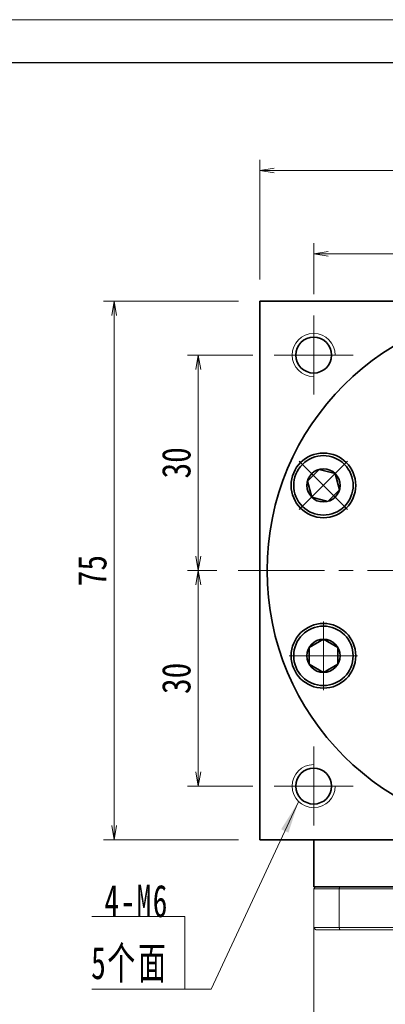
# Model space of a CAD drawing. Header units: millimetres. Extents: x -2 to 524, y 0 to 357.
# Tile 7 of 8: x 241 to 292, y 220 to 357. Entities that reach past the tile are written whole.
import ezdxf

# ---------------------------------------------------------------- set-up
doc = ezdxf.new("R2010")
doc.units = ezdxf.units.MM
doc.set_wipeout_variables(frame=1)
doc.linetypes.add('点画线', pattern=[18, 12, -2, 2, -2])
for name, color, linetype, lineweight in [('EB0_1', 7, 'Continuous', 35), ('中心线层', 1, '点画线', 18), ('图框_外框线', 7, 'Continuous', 18), ('尺寸线层', 3, 'Continuous', 18), ('粗实线层', 7, 'Continuous', 35)]:
    doc.layers.add(name, color=color, linetype=linetype, lineweight=lineweight)
doc.styles.add('宋体', font='SimSun.ttf', dxfattribs={"width": 0.8})
doc.styles.add('标准', font='txt', dxfattribs={"width": 0.667})
doc.dimstyles.new('A水平标注$0', dxfattribs={"dimtxt": 3.5, "dimasz": 2, "dimexe": 1.5, "dimexo": 3, "dimgap": 1.1, "dimtad": 1, "dimtoh": 1, "dimdec": 4, "dimdsep": 46, "dimtxsty": '宋体', "dimblk": 'OPEN', "dimcen": 3, "dimclrd": 3, "dimclre": 3, "dimclrt": 6, "dimadec": 0, "dimazin": 0, "dimtm": 1e-09, "dimtfac": 1, "dimtdec": 4, "dimtix": 1, "dimtmove": 0, "dimatfit": 3, "dimldrblk": 'OPEN', "dimfxl": 0, "dimlwd": 13, "dimlwe": 13, "dimarcsym": 0})

# ---------------------------------------------------------------- blocks, each defined once
blk = doc.blocks.new('_Open')
at = {"color": 0, "linetype": 'ByBlock', "lineweight": -2}
for p, q in [((-1, 0.167), (0, 0)), ((-1, -0.167), (0, 0)), ((0, 0), (-1, 0))]:
    blk.add_line(p, q, dxfattribs=at)
blk = doc.blocks.new('*D7')
at = {"layer": 'Defpoints', "color": 0, "transparency": 16777216}
for p in [(281.83, 324.68), (311.83, 321.09), (281.83, 316.09)]:
    blk.add_point(p, dxfattribs=at)
at = {"layer": '尺寸线层', "color": 3, "lineweight": 13, "transparency": 16777216}
for p, q in [((281.83, 319.09), (281.83, 326.18)), ((311.83, 324.09), (311.83, 326.18)), ((309.83, 324.68), (283.83, 324.68))]:
    blk.add_line(p, q, dxfattribs=at)
at = {"layer": '尺寸线层', "color": 3, "lineweight": 13, "transparency": 16777216, "xscale": 2, "yscale": 2, "zscale": 2, "rotation": 180}
blk.add_blockref('_Open', (281.83, 324.68), dxfattribs=at)
at = {"layer": '尺寸线层', "color": 3, "lineweight": 13, "transparency": 16777216, "xscale": 2, "yscale": 2, "zscale": 2}
blk.add_blockref('_Open', (311.83, 324.68), dxfattribs=at)
at = {"layer": '尺寸线层', "color": 6, "transparency": 16777216, "insert": (296.83, 327.74), "char_height": 4, "attachment_point": 5, "style": '宋体', "bg_fill": 3, "box_fill_scale": 1.1, "bg_fill_color": 257, "bg_fill_transparency": 0}
blk.add_mtext('30', dxfattribs=at)
blk = doc.blocks.new('*D9')
at = {"layer": 'Defpoints', "color": 0, "transparency": 16777216}
for p in [(274.33, 336.29), (274.33, 318.09), (349.33, 318.09)]:
    blk.add_point(p, dxfattribs=at)
at = {"layer": '尺寸线层', "color": 3, "lineweight": 13, "transparency": 16777216}
for p, q in [((274.33, 321.09), (274.33, 337.79)), ((349.33, 321.09), (349.33, 337.79)), ((347.33, 336.29), (276.33, 336.29))]:
    blk.add_line(p, q, dxfattribs=at)
at = {"layer": '尺寸线层', "color": 3, "lineweight": 13, "transparency": 16777216, "xscale": 2, "yscale": 2, "zscale": 2, "rotation": 180}
blk.add_blockref('_Open', (274.33, 336.29), dxfattribs=at)
at = {"layer": '尺寸线层', "color": 3, "lineweight": 13, "transparency": 16777216, "xscale": 2, "yscale": 2, "zscale": 2}
blk.add_blockref('_Open', (349.33, 336.29), dxfattribs=at)
at = {"layer": '尺寸线层', "color": 6, "transparency": 16777216, "insert": (311.83, 339.33), "char_height": 4, "attachment_point": 5, "style": '宋体', "bg_fill": 3, "box_fill_scale": 1.1, "bg_fill_color": 257, "bg_fill_transparency": 0}
blk.add_mtext('75', dxfattribs=at)
blk = doc.blocks.new('*D10')
at = {"layer": 'Defpoints', "color": 0, "transparency": 16777216}
for p in [(274.33, 318.09), (254.02, 243.09), (274.33, 243.09)]:
    blk.add_point(p, dxfattribs=at)
at = {"layer": '尺寸线层', "color": 3, "lineweight": 13, "transparency": 16777216}
for p, q in [((271.33, 318.09), (252.52, 318.09)), ((254.02, 316.09), (254.02, 245.09)), ((271.33, 243.09), (252.52, 243.09))]:
    blk.add_line(p, q, dxfattribs=at)
at = {"layer": '尺寸线层', "color": 3, "lineweight": 13, "transparency": 16777216, "xscale": 2, "yscale": 2, "zscale": 2}
for p, rotation in [((254.02, 318.09), 90), ((254.02, 243.09), 270)]:
    blk.add_blockref('_Open', p, dxfattribs=dict(at, rotation=rotation))
at = {"layer": '尺寸线层', "color": 6, "transparency": 16777216, "insert": (250.99, 280.59), "char_height": 4, "attachment_point": 5, "rotation": 90, "style": '宋体', "bg_fill": 3, "box_fill_scale": 1.1, "bg_fill_color": 257, "bg_fill_transparency": 0}
blk.add_mtext('75', dxfattribs=at)
blk = doc.blocks.new('*D11')
at = {"layer": 'Defpoints', "color": 0, "transparency": 16777216}
for p in [(276.33, 310.59), (265.75, 280.59), (271.33, 280.59)]:
    blk.add_point(p, dxfattribs=at)
at = {"layer": '尺寸线层', "color": 3, "lineweight": 13, "transparency": 16777216}
for p, q in [((273.33, 310.59), (264.25, 310.59)), ((265.75, 308.59), (265.75, 282.59)), ((268.33, 280.59), (264.25, 280.59))]:
    blk.add_line(p, q, dxfattribs=at)
at = {"layer": '尺寸线层', "color": 3, "lineweight": 13, "transparency": 16777216, "xscale": 2, "yscale": 2, "zscale": 2}
for p, rotation in [((265.75, 310.59), 90), ((265.75, 280.59), 270)]:
    blk.add_blockref('_Open', p, dxfattribs=dict(at, rotation=rotation))
at = {"layer": '尺寸线层', "color": 6, "transparency": 16777216, "insert": (262.7, 295.59), "char_height": 4, "attachment_point": 5, "rotation": 90, "style": '宋体', "bg_fill": 3, "box_fill_scale": 1.1, "bg_fill_color": 257, "bg_fill_transparency": 0}
blk.add_mtext('30', dxfattribs=at)
blk = doc.blocks.new('*D12')
at = {"layer": 'Defpoints', "color": 0, "transparency": 16777216}
for p in [(271.33, 280.59), (265.75, 250.59), (276.33, 250.59)]:
    blk.add_point(p, dxfattribs=at)
at = {"layer": '尺寸线层', "color": 3, "lineweight": 13, "transparency": 16777216}
for p, q in [((268.33, 280.59), (264.25, 280.59)), ((265.75, 278.59), (265.75, 252.59)), ((273.33, 250.59), (264.25, 250.59))]:
    blk.add_line(p, q, dxfattribs=at)
at = {"layer": '尺寸线层', "color": 3, "lineweight": 13, "transparency": 16777216, "xscale": 2, "yscale": 2, "zscale": 2}
for p, rotation in [((265.75, 280.59), 90), ((265.75, 250.59), 270)]:
    blk.add_blockref('_Open', p, dxfattribs=dict(at, rotation=rotation))
at = {"layer": '尺寸线层', "color": 6, "transparency": 16777216, "insert": (262.7, 265.59), "char_height": 4, "attachment_point": 5, "rotation": 90, "style": '宋体', "bg_fill": 3, "box_fill_scale": 1.1, "bg_fill_color": 257, "bg_fill_transparency": 0}
blk.add_mtext('30', dxfattribs=at)
blk = doc.blocks.new('*X5')
at = {"layer": '尺寸线层', "linetype": 'Continuous'}
blk.add_hatch(color=0, dxfattribs=at).paths.add_polyline_path([(15.81, 26.08), (14.42, 21.77), (13.4, 22.24)], flags=0)
at = {"layer": '尺寸线层', "color": 0, "linetype": 'Continuous'}
blk.add_line((15.81, 26.08), (3.67, 0), dxfattribs=at)
at = {"layer": '尺寸线层', "color": 0}
for p, q in [((0, 10.09), (-12.97, 10.09)), ((0, 0), (0, 10.09)), ((0, 0), (-12.97, 0)), ((3.67, 0), (0, 0))]:
    blk.add_line(p, q, dxfattribs=at)
at = {"layer": '尺寸线层', "color": 0, "insert": (-2.25, 0.9), "char_height": 4.5, "width": 19.9754, "attachment_point": 9, "line_spacing_factor": 1.15057, "style": '标准'}
blk.add_mtext('\\T1.1;4-M6\\P5个面', dxfattribs=at)
blk = doc.blocks.new('*X6')
at = {"layer": '中心线层', "linetype": '点画线', "lineweight": 18}
for p, q in [((0, -4.76), (0, 4.76)), ((-4.76, 0), (4.76, 0))]:
    blk.add_line(p, q, dxfattribs=at)
at = {"layer": '粗实线层'}
for p, q in [((-2.31, 0), (-1.15, 2)), ((-1.15, 2), (1.15, 2)), ((2.31, 0), (1.15, 2)), ((2.31, 0), (1.15, 2)), ((-2.31, 0), (-1.15, -2)), ((2.31, 0), (1.15, -2)), ((-1.15, -2), (1.15, -2))]:
    blk.add_line(p, q, dxfattribs=at)
blk.add_circle((0, 0), 2.31, dxfattribs=at)
for start, end in [(0, 180), (180, 360)]:
    blk.add_arc((0, 0), 4.14, start, end, dxfattribs=at)
blk = doc.blocks.new('*D27')
at = {"layer": 'Defpoints', "color": 0, "transparency": 16777216}
for p in [(309.33, 295.39), (309.33, 289.69), (314.33, 289.69)]:
    blk.add_point(p, dxfattribs=at)
at = {"layer": '尺寸线层', "color": 3, "lineweight": 13, "transparency": 16777216}
for p, q in [((309.33, 292.69), (309.33, 296.89)), ((314.33, 292.69), (314.33, 296.89)), ((307.33, 295.39), (305.33, 295.39)), ((314.33, 295.39), (309.33, 295.39)), ((316.33, 295.39), (318.33, 295.39))]:
    blk.add_line(p, q, dxfattribs=at)
at = {"layer": '尺寸线层', "color": 3, "lineweight": 13, "transparency": 16777216, "xscale": 2, "yscale": 2, "zscale": 2}
blk.add_blockref('_Open', (309.33, 295.39), dxfattribs=at)
at = {"layer": '尺寸线层', "color": 3, "lineweight": 13, "transparency": 16777216, "xscale": 2, "yscale": 2, "zscale": 2, "rotation": 180}
blk.add_blockref('_Open', (314.33, 295.39), dxfattribs=at)
at = {"layer": '尺寸线层', "color": 6, "transparency": 16777216, "insert": (311.83, 299.97), "char_height": 4, "attachment_point": 5, "style": '宋体', "bg_fill": 3, "box_fill_scale": 1.1, "bg_fill_color": 257, "bg_fill_transparency": 0}
blk.add_mtext('{\\A1;\\A1;5P9({\\H0.707107x;\\S-0.012^ -0.042;})}', dxfattribs=at)

msp = doc.modelspace()

# ---------------------------------------------------------------- linework, layer by layer
at = {"color": 7, "linetype": 'Continuous', "lineweight": 15}
for p, q in [((281.82541, 236.2901), (285.3679, 236.2901)), ((281.82541, 236.2901), (281.82541, 230.8901)), ((285.48153, 236.5901), (282.12541, 236.5901)), ((285.3679, 230.8901), (285.3679, 236.2901)), ((285.3679, 236.2901), (338.28292, 236.2901)), ((338.16929, 236.5901), (285.48153, 236.5901)), ((285.3679, 230.8901), (281.82541, 230.8901)), ((282.12541, 230.5901), (285.48153, 230.5901)), ((311.82541, 230.8901), (285.3679, 230.8901)), ((285.48153, 230.5901), (307.59339, 230.5901))]:
    msp.add_line(p, q, dxfattribs=at)
for points in [[(281.82541, 236.2901), (282.12541, 236.5901)], [(285.3679, 236.2901), (285.48153, 236.5901)], [(281.82541, 212.0401), (281.82541, 230.8901)], [(281.82541, 230.8901), (282.12541, 230.5901)], [(285.3679, 230.8901), (285.48153, 230.5901)]]:
    msp.add_open_spline(points, degree=1, dxfattribs=at)
at = {"layer": 'EB0_1'}
msp.add_line((341.82541, 236.5901), (281.82541, 236.5901), dxfattribs=at)
at = {"layer": '中心线层'}
for p, q in [((281.82541, 305.0901), (281.82541, 316.0901)), ((276.32541, 310.5901), (287.32541, 310.5901)), ((271.32541, 280.5901), (352.32541, 280.5901)), ((281.82541, 245.0901), (281.82541, 256.0901)), ((287.32541, 250.5901), (276.32541, 250.5901))]:
    msp.add_line(p, q, dxfattribs=at)
at = {"layer": '粗实线层'}
for p, q in [((274.32541, 318.0901), (349.32541, 318.0901)), ((274.32541, 317.1901), (274.32541, 318.0901)), ((274.32541, 318.0901), (274.32541, 243.0901)), ((274.32541, 243.0901), (349.32541, 243.0901)), ((281.82541, 236.5901), (281.82541, 243.0901))]:
    msp.add_line(p, q, dxfattribs=at)
for centre, radius in [((281.82541, 310.5901), 2.5), ((283.18515, 292.45329), 4.5), ((283.18515, 268.72691), 4.5), ((281.82541, 250.5901), 2.5)]:
    msp.add_circle(centre, radius, dxfattribs=at)
at = {"layer": '粗实线层', "lineweight": 18}
for centre, start, end in [((281.82541, 310.5901), 0, 270), ((281.82541, 250.5901), 90, 360)]:
    msp.add_arc(centre, 3, start, end, dxfattribs=at)

# ---------------------------------------------------------------- next in the draw order: dimensions: what is measured, and where the dimension line sits
at = {"layer": '尺寸线层'}
dim = msp.add_linear_dim(base=(281.82541, 324.68272), p1=(311.82541, 321.0901), p2=(281.82541, 316.0901), angle=180, dimstyle='A水平标注$0', override={"dimtxt": 4, "dimblk": 'Open', "dimtfill": 1, "dimtfillclr": 256}, dxfattribs=at)
dim.commit()
dim.dimension.update_dxf_attribs({"geometry": '*D7', "text_midpoint": (296.82541, 327.73803)})

# ---------------------------------------------------------------- next in the draw order: wipeouts: each hides what was drawn before it
for points in [[(286.11257, 295.38071), (286.09536, 295.39781), (286.07805, 295.41482), (286.06065, 295.43172), (286.04314, 295.44852), (286.02554, 295.46522), (286.00784, 295.48182), (285.99004, 295.49831), (285.97215, 295.51469), (285.95416, 295.53097), (285.93607, 295.54715), (285.91789, 295.56322), (285.89962, 295.57918), (285.88125, 295.59504), (285.8628, 295.61078), (285.84424, 295.62642), (285.8256, 295.64195), (285.80687, 295.65737), (285.78805, 295.67268), (285.76913, 295.68788), (285.75013, 295.70297), (285.73104, 295.71794), (285.71187, 295.73281), (285.6926, 295.74756), (285.67325, 295.7622), (285.65382, 295.77673), (285.6343, 295.79114), (285.61469, 295.80543), (285.59501, 295.81961), (285.57524, 295.83368), (285.55539, 295.84763), (285.55539, 295.84763), (285.39505, 295.95413), (285.22993, 296.05307), (285.06039, 296.14423), (284.8868, 296.2274), (284.70953, 296.30242), (284.52897, 296.36912), (284.3455, 296.42735), (284.15952, 296.47699), (283.97143, 296.51793), (283.78165, 296.55009), (283.59057, 296.57339), (283.39862, 296.58778), (283.20621, 296.59323), (283.01375, 296.58974), (282.82167, 296.5773), (282.63037, 296.55595), (282.44026, 296.52572), (282.25177, 296.4867), (282.0653, 296.43895), (281.88124, 296.38259), (281.70001, 296.31774), (281.52199, 296.24453), (281.34756, 296.16312), (281.1771, 296.07369), (281.01099, 295.97644), (280.84957, 295.87157), (280.69321, 295.75932), (280.54223, 295.63991), (280.39696, 295.51362), (280.25772, 295.38071), (280.25772, 295.38071), (280.12481, 295.24147), (279.99852, 295.0962), (279.87911, 294.94523), (279.76686, 294.78886), (279.66199, 294.62744), (279.56474, 294.46133), (279.47531, 294.29087), (279.39391, 294.11644), (279.3207, 293.93842), (279.25584, 293.75719), (279.19948, 293.57313), (279.15173, 293.38666), (279.11271, 293.19817), (279.08249, 293.00807), (279.06113, 292.81676), (279.04869, 292.62468), (279.0452, 292.43222), (279.05065, 292.23981), (279.06504, 292.04786), (279.08834, 291.85678), (279.1205, 291.667), (279.16144, 291.47891), (279.21108, 291.29293), (279.26931, 291.10946), (279.33601, 290.9289), (279.41103, 290.75163), (279.4942, 290.57804), (279.58536, 290.4085), (279.6843, 290.24338), (279.7908, 290.08305), (279.7908, 290.08305), (279.80475, 290.06319), (279.81882, 290.04342), (279.833, 290.02374), (279.84729, 290.00413), (279.86171, 289.98461), (279.87623, 289.96518), (279.89087, 289.94583), (279.90562, 289.92656), (279.92049, 289.90739), (279.93546, 289.8883), (279.95055, 289.8693), (279.96575, 289.85038), (279.98106, 289.83156), (279.99648, 289.81283), (280.01201, 289.79419), (280.02765, 289.77564), (280.04339, 289.75718), (280.05925, 289.73881), (280.07521, 289.72054), (280.09128, 289.70236), (280.10746, 289.68427), (280.12374, 289.66628), (280.14012, 289.64839), (280.15661, 289.63059), (280.17321, 289.61289), (280.18991, 289.59529), (280.20671, 289.57778), (280.22361, 289.56038), (280.24062, 289.54307), (280.25772, 289.52586), (280.25772, 289.52586), (280.41494, 289.37667), (280.57976, 289.2359), (280.75171, 289.10396), (280.93034, 288.98119), (281.11515, 288.86794), (281.30562, 288.76452), (281.50126, 288.67121), (281.7015, 288.58826), (281.90581, 288.51591), (282.11363, 288.45435), (282.32439, 288.40375), (282.53751, 288.36426), (282.7524, 288.33596), (282.96847, 288.31896), (283.18515, 288.31329), (283.40182, 288.31896), (283.61789, 288.33596), (283.83278, 288.36426), (284.0459, 288.40375), (284.25666, 288.45435), (284.46448, 288.51591), (284.66879, 288.58826), (284.86903, 288.67121), (285.06467, 288.76452), (285.25515, 288.86794), (285.43995, 288.98119), (285.61858, 289.10396), (285.79053, 289.2359), (285.95535, 289.37667), (286.11257, 289.52586), (286.11257, 289.52586), (286.26176, 289.68308), (286.40253, 289.8479), (286.53448, 290.01985), (286.65724, 290.19848), (286.77049, 290.38329), (286.87391, 290.57376), (286.96722, 290.7694), (287.05017, 290.96964), (287.12252, 291.17396), (287.18408, 291.38177), (287.23468, 291.59253), (287.27417, 291.80565), (287.30247, 292.02054), (287.31947, 292.23661), (287.32515, 292.45329), (287.31947, 292.66996), (287.30247, 292.88603), (287.27417, 293.10092), (287.23468, 293.31404), (287.18408, 293.5248), (287.12252, 293.73262), (287.05017, 293.93693), (286.96722, 294.13718), (286.87391, 294.33281), (286.77049, 294.52329), (286.65724, 294.70809), (286.53448, 294.88672), (286.40253, 295.05867), (286.26176, 295.22349)], [(283.18515, 272.86691), (283.16088, 272.86684), (283.13662, 272.86663), (283.11236, 272.86627), (283.0881, 272.86578), (283.06385, 272.86514), (283.0396, 272.86435), (283.01535, 272.86343), (282.99111, 272.86236), (282.96688, 272.86116), (282.94265, 272.8598), (282.91844, 272.85831), (282.89423, 272.85668), (282.87003, 272.8549), (282.84584, 272.85299), (282.82167, 272.85093), (282.7975, 272.84872), (282.77335, 272.84638), (282.74922, 272.8439), (282.7251, 272.84127), (282.70099, 272.83851), (282.6769, 272.8356), (282.65283, 272.83255), (282.62878, 272.82936), (282.60475, 272.82603), (282.58073, 272.82256), (282.55674, 272.81894), (282.53277, 272.81519), (282.50882, 272.8113), (282.4849, 272.80726), (282.461, 272.80309), (282.461, 272.80309), (282.27231, 272.76502), (282.08559, 272.71823), (281.90125, 272.6628), (281.71969, 272.59887), (281.5413, 272.52657), (281.36646, 272.44605), (281.19555, 272.35749), (281.02894, 272.26109), (280.867, 272.15704), (280.71006, 272.04558), (280.55848, 271.92695), (280.41257, 271.80139), (280.27266, 271.66919), (280.13904, 271.53063), (280.01201, 271.38601), (279.89184, 271.23564), (279.77879, 271.07985), (279.6731, 270.91897), (279.575, 270.75335), (279.48471, 270.58335), (279.40242, 270.40934), (279.3283, 270.23169), (279.26253, 270.05079), (279.20523, 269.86703), (279.15653, 269.6808), (279.11655, 269.49251), (279.08536, 269.30256), (279.06303, 269.11137), (279.04962, 268.91935), (279.04515, 268.72691), (279.04515, 268.72691), (279.04962, 268.53448), (279.06303, 268.34245), (279.08536, 268.15126), (279.11655, 267.96132), (279.15653, 267.77303), (279.20523, 267.5868), (279.26253, 267.40303), (279.3283, 267.22213), (279.40242, 267.04448), (279.48471, 266.87047), (279.575, 266.70047), (279.6731, 266.53485), (279.77879, 266.37398), (279.89184, 266.21818), (280.01201, 266.06781), (280.13904, 265.92319), (280.27266, 265.78463), (280.41257, 265.65243), (280.55848, 265.52688), (280.71006, 265.40825), (280.867, 265.29678), (281.02894, 265.19274), (281.19555, 265.09633), (281.36646, 265.00778), (281.5413, 264.92726), (281.71969, 264.85496), (281.90125, 264.79102), (282.08559, 264.7356), (282.27231, 264.6888), (282.461, 264.65074), (282.461, 264.65074), (282.4849, 264.64656), (282.50882, 264.64253), (282.53277, 264.63864), (282.55674, 264.63488), (282.58073, 264.63127), (282.60475, 264.6278), (282.62878, 264.62447), (282.65283, 264.62128), (282.6769, 264.61823), (282.70099, 264.61532), (282.7251, 264.61255), (282.74922, 264.60993), (282.77335, 264.60744), (282.7975, 264.6051), (282.82167, 264.6029), (282.84584, 264.60084), (282.87003, 264.59892), (282.89423, 264.59715), (282.91844, 264.59551), (282.94265, 264.59402), (282.96688, 264.59267), (282.99111, 264.59146), (283.01535, 264.5904), (283.0396, 264.58947), (283.06385, 264.58869), (283.0881, 264.58805), (283.11236, 264.58755), (283.13662, 264.5872), (283.16088, 264.58698), (283.18515, 264.58691), (283.18515, 264.58691), (283.40182, 264.59259), (283.61789, 264.60959), (283.83278, 264.63788), (284.0459, 264.67738), (284.25666, 264.72798), (284.46448, 264.78954), (284.66879, 264.86189), (284.86903, 264.94483), (285.06467, 265.03815), (285.25515, 265.14157), (285.43995, 265.25482), (285.61858, 265.37758), (285.79053, 265.50953), (285.95535, 265.65029), (286.11257, 265.79949), (286.26176, 265.95671), (286.40253, 266.12153), (286.53448, 266.29348), (286.65724, 266.47211), (286.77049, 266.65691), (286.87391, 266.84739), (286.96722, 267.04302), (287.05017, 267.24327), (287.12252, 267.44758), (287.18408, 267.6554), (287.23468, 267.86616), (287.27417, 268.07927), (287.30247, 268.29416), (287.31947, 268.51024), (287.32515, 268.72691), (287.32515, 268.72691), (287.31947, 268.94358), (287.30247, 269.15966), (287.27417, 269.37455), (287.23468, 269.58767), (287.18408, 269.79842), (287.12252, 270.00624), (287.05017, 270.21056), (286.96722, 270.4108), (286.87391, 270.60643), (286.77049, 270.79691), (286.65724, 270.98172), (286.53448, 271.16034), (286.40253, 271.3323), (286.26176, 271.49711), (286.11257, 271.65433), (285.95535, 271.80353), (285.79053, 271.9443), (285.61858, 272.07624), (285.43995, 272.19901), (285.25515, 272.31226), (285.06467, 272.41568), (284.86903, 272.50899), (284.66879, 272.59194), (284.46448, 272.66429), (284.25666, 272.72585), (284.0459, 272.77644), (283.83278, 272.81594), (283.61789, 272.84423), (283.40182, 272.86124)]]:
    msp.add_wipeout(points).dxf.layer = '粗实线层'

# ---------------------------------------------------------------- next in the draw order: block references
at = {"layer": '粗实线层', "rotation": 90}
msp.add_blockref('*X6', (283.18515, 268.72691), dxfattribs=at)

# ---------------------------------------------------------------- next in the draw order: dimensions: what is measured, and where the dimension line sits
at = {"layer": '尺寸线层'}
dim = msp.add_linear_dim(base=(274.32541, 336.29264), p1=(349.32541, 318.0901), p2=(274.32541, 318.0901), dimstyle='A水平标注$0', override={"dimtxt": 4, "dimblk": 'Open', "dimtfill": 1, "dimtfillclr": 256}, dxfattribs=at)
dim.commit()
dim.dimension.update_dxf_attribs({"geometry": '*D9', "text_midpoint": (311.82541, 339.3256)})

# ---------------------------------------------------------------- next in the draw order: dimensions: what is measured, and where the dimension line sits
dim = msp.add_linear_dim(base=(254.01893, 243.0901), p1=(274.32541, 318.0901), p2=(274.32541, 243.0901), angle=270, dimstyle='A水平标注$0', override={"dimtxt": 4, "dimblk": 'Open', "dimtfill": 1, "dimtfillclr": 256}, dxfattribs=at)
dim.commit()
dim.dimension.update_dxf_attribs({"geometry": '*D10', "text_midpoint": (250.98597, 280.5901)})

# ---------------------------------------------------------------- next in the draw order: block references
msp.add_blockref('*X5', (263.89623, 222.34383), dxfattribs=at)

# ---------------------------------------------------------------- next in the draw order: dimensions: what is measured, and where the dimension line sits
dim = msp.add_linear_dim(base=(265.75303, 280.5901), p1=(276.32541, 310.5901), p2=(271.32541, 280.5901), angle=270, dimstyle='A水平标注$0', override={"dimtxt": 4, "dimblk": 'Open', "dimtfill": 1, "dimtfillclr": 256}, dxfattribs=at)
dim.commit()
dim.dimension.update_dxf_attribs({"geometry": '*D11', "text_midpoint": (262.69772, 295.5901)})

# ---------------------------------------------------------------- next in the draw order: block references
at = {"layer": '粗实线层', "rotation": 45.00000000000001}
msp.add_blockref('*X6', (283.18515, 292.45329), dxfattribs=at)

# ---------------------------------------------------------------- next in the draw order: dimensions: what is measured, and where the dimension line sits
at = {"layer": '尺寸线层'}
dim = msp.add_linear_dim(base=(265.75303, 250.5901), p1=(271.32541, 280.5901), p2=(276.32541, 250.5901), angle=270, dimstyle='A水平标注$0', override={"dimtxt": 4, "dimblk": 'Open', "dimtfill": 1, "dimtfillclr": 256}, dxfattribs=at)
dim.commit()
dim.dimension.update_dxf_attribs({"geometry": '*D12', "text_midpoint": (262.69772, 265.5901)})

# ---------------------------------------------------------------- next in the draw order: linework, layer by layer
at = {"layer": '粗实线层'}
msp.add_circle((311.82541, 280.5901), 36.5, dxfattribs=at)

# ---------------------------------------------------------------- next in the draw order: dimensions: what is measured, and where the dimension line sits
at = {"layer": '尺寸线层'}
dim = msp.add_linear_dim(base=(309.32541, 295.3901), p1=(314.32541, 289.6901), p2=(309.32541, 289.6901), text='{\\A1;\\A1;5P9({\\H0.707107x;\\S-0.012^ -0.042;})}', dimstyle='A水平标注$0', override={"dimtxt": 4, "dimblk": 'Open', "dimtp": -0.012, "dimtm": 0.042, "dimtdec": 3, "dimtfill": 1, "dimtfillclr": 256, "dimtzin": 8}, dxfattribs=at)
dim.commit()
dim.dimension.update_dxf_attribs({"geometry": '*D27', "text_midpoint": (311.82541, 299.97254)})

# ---------------------------------------------------------------- next in the draw order: linework, layer by layer
at = {"layer": '图框_外框线', "color": 3}
msp.add_lwpolyline([(0, 0), (505.23999, 0), (505.23999, 357.27685), (0, 357.27685)], close=True, dxfattribs=at)
at = {"layer": '图框_外框线', "color": 3, "lineweight": 25}
msp.add_lwpolyline([(30.07381, 6.01476), (499.22523, 6.01476), (499.22523, 351.26209), (30.07381, 351.26209)], close=True, dxfattribs=at)

doc.saveas('drawing.dxf')
